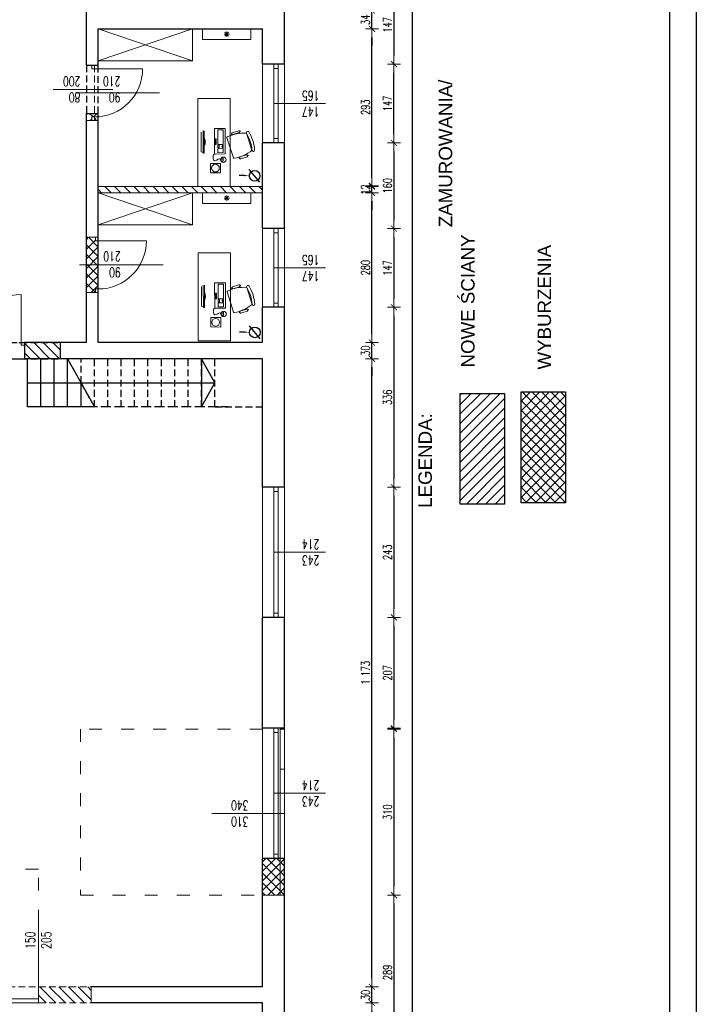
# Model space of a CAD drawing. Header units: millimetres. Extents: x -2948 to 78628, y 64669 to 215420.
# Tile 71 of 256: x 55713 to 56976, y 77909 to 79748. Entities that reach past the tile are written whole.
import ezdxf

# ---------------------------------------------------------------- set-up
doc = ezdxf.new("R2010")
doc.units = ezdxf.units.MM
doc.linetypes.add('ACAD_ISO03W100', pattern=[30, 12, -18])
doc.linetypes.add('HIDDEN', pattern=[9.525, 6.35, -3.175])
for name, color, linetype, lineweight in [('-stolarka', 103, 'Continuous', 13), ('1_OPIS_OKNA', 60, 'Continuous', 13), ('a_meble', 240, 'Continuous', 5), ('meble', 3, 'Continuous', 5), ('NOWE SCIANY', 3, 'Continuous', 13), ('NOWE WYBURZENIA', 1, 'Continuous', 20), ('OPIS', 2, 'Continuous', 13), ('P_WYPOSAZENIE_SANITARNE', 4, 'Continuous', 5), ('POMOC', 1, 'Continuous', 13), ('SCIANY', 7, 'Continuous', 30), ('stolarka opis', 60, 'Continuous', 13), ('WYMIAR', 5, 'Continuous', 13), ('ŚCIANY', 7, 'Continuous', 30)]:
    doc.layers.add(name, color=color, linetype=linetype, lineweight=lineweight)
for name, color, linetype in [('FORMATKA', 7, 'Continuous'), ('OPISY', 4, 'Continuous'), ('pomocnicza', 4, 'Continuous'), ('schody', 7, 'Continuous')]:
    doc.layers.add(name, color=color, linetype=linetype)
doc.styles.add('ARIAL 20', font='arial.ttf')
doc.styles.add('style2', font='romans.shx', dxfattribs={"width": 0.7})
doc.dimstyles.new('100', dxfattribs={"dimscale": 80, "dimtxt": 0.2, "dimasz": 0.2, "dimexe": 1.25, "dimexo": 0.625, "dimgap": 0.05, "dimtad": 1, "dimdec": 0, "dimdsep": 46, "dimlunit": 6, "dimtxsty": 'style2', "dimblk1": 'TICK', "dimblk2": 'TICK', "dimsah": 1, "dimcen": 0.2, "dimse1": 1, "dimse2": 1, "dimclrd": 256, "dimclrt": 2, "dimadec": 0, "dimazin": 0, "dimtfac": 1, "dimtdec": 0, "dimtix": 1, "dimtmove": 1, "dimatfit": 0, "dimldrblk": 'DOTSMALL', "dimfxl": 1, "dimtolj": 1, "dimtzin": 0, "dimarcsym": 0})
pattern_1 = [(225, (17962.765, -27595.734), (8.9802561, -8.9802561), []), (315, (17962.765, -27595.734), (8.9802561, 8.9802561), [])]
pattern_2 = [(135, (17962.765, -27595.734), (-8.9802561, -8.9802561), [])]

# ---------------------------------------------------------------- blocks, each defined once
blk = doc.blocks.new('kom')
at = {"layer": 'a_meble'}
for points in [[(39.1, -14.9, -0.401573), (37.5, -14.2, -0.132972), (30.5, 21.9, -1), (28, 26.2, -0.112252), (61.8, 37, -1), (62.2, 32.1, 0.112252), (30.5, 21.9), (62.2, 32.1, -0.132972), (77.4, -1.4, -0.401573), (76.6, -2.9)], [(71.8, 23.3, 0.414214), (71, 21.7), (74.8, 9.8, 0.414214), (76.4, 9), (77.6, 9.4), (77.8, 8.5, -0.414214), (77.6, 8.1), (77.1, 7.9, -0.414214), (76.7, 8.1), (76.4, 9), (77.6, 9.4, 0.414214), (78.4, 11), (74.6, 22.9, 0.414214), (73, 23.7), (71.8, 23.3), (71.5, 24.2, -0.414214), (71.7, 24.6), (72.3, 24.8, -0.414214), (72.7, 24.6), (73, 23.7)], [(26.6, 8.9), (26.3, 9.8, -0.414214), (26.5, 10.1), (27.1, 10.3, -0.414214), (27.5, 10.1), (27.8, 9.2), (26.6, 8.9, 0.414214), (25.8, 7.3), (29.6, -4.6, 0.414214), (31.1, -5.4), (32.3, -5), (32.6, -5.9, -0.414214), (32.4, -6.3), (31.8, -6.5, -0.414214), (31.4, -6.3), (31.1, -5.4), (32.3, -5, 0.414214), (33.1, -3.5), (29.3, 8.4, 0.414214), (27.8, 9.2)], [(39, -57, -0.234116), (55, -56.9)]]:
    blk.add_lwpolyline(points, format="xyb", dxfattribs=at)
for points in [[(82.6, -68.8), (130, -68.8), (130, -8.8), (-34, -8.8), (-34, -68.8), (82.6, -68.8)], [(76.5, -2.7), (39, -14.7)], [(51.9, -36.4), (50, -36.4), (50, -34.5), (51.9, -34.5)], [(51.9, -34.5), (51.9, -36.4)], [(80.6, -26.5), (78.9, -27.3), (78.1, -29.1), (79.1, -31.4), (80.7, -33.6), (81.9, -37.8), (80.1, -39.5), (77.6, -40.3), (71.9, -40.3), (70, -39), (69.4, -36.6)], [(77.1, -25.5), (77, -21.5), (83, -21.4), (83.1, -25.3)], [(80.1, -26.4), (80, -21.4), (80.4, -26.4)], [(26.2, -57.1), (67.8, -56.9), (67.8, -59.1), (26.2, -59.3)], [(28.6, -62.8), (65.5, -62.6), (66.6, -59.2)]]:
    blk.add_lwpolyline(points, dxfattribs=at)
for points in [[(21.8, -18.1), (69.3, -17.8), (69.4, -37.8), (21.9, -38.1)], [(24.3, -21.8), (51.8, -21.7), (51.9, -31.7), (24.4, -31.8)], [(41.3, -34.5), (43.1, -34.5), (43.2, -36.4), (41.3, -36.4)], [(44.4, -36.4), (44.4, -34.5), (46.3, -34.5), (46.3, -36.4)], [(46.3, -34.5), (48.1, -34.5), (48.2, -36.4), (46.3, -36.4)], [(48.1, -34.5), (50, -34.5), (50, -36.4), (48.2, -36.4)], [(56.2, -22.9), (56.2, -24.2), (55, -24.2), (55, -22.9), (53.1, -22.9), (53.1, -21.7), (58.1, -21.6), (58.1, -22.9)], [(53.1, -31.7), (53.1, -29.2), (58.1, -29.1), (58.1, -31.6)], [(66.8, -21.6), (66.9, -31.6), (59.4, -31.6), (59.3, -21.6)], [(86.9, -45.4), (104.4, -45.4), (104.5, -26.8), (86.9, -26.8)]]:
    blk.add_lwpolyline(points, close=True, dxfattribs=at)
for centre, radius in [((80, -21.4), 5), ((95.7, -36.1), 7.23)]:
    blk.add_circle(centre, radius, dxfattribs=at)
blk = doc.blocks.new('TICK')
at = {"color": 5}
for p, q in [((-1, 0), (1, 0)), ((0, -0.75), (0, 0.75))]:
    blk.add_line(p, q, dxfattribs=at)
at = {"const_width": 0.1}
blk.add_lwpolyline([(-0.35, -0.35), (0.35, 0.35)], dxfattribs=at)
blk = doc.blocks.new('*D789')
at = {"layer": 'Defpoints', "color": 0, "ltscale": 2, "transparency": 16777216}
for p in [(56239.8, 79811.6), (56239.8, 79664.6), (56411.7, 79664.6)]:
    blk.add_point(p, dxfattribs=at)
at = {"layer": 'WYMIAR', "lineweight": -2, "ltscale": 2, "transparency": 16777216}
blk.add_line((56411.7, 79795.6), (56411.7, 79680.6), dxfattribs=at)
at = {"layer": 'WYMIAR', "lineweight": -2, "ltscale": 2, "transparency": 16777216, "xscale": 16, "yscale": 16, "zscale": 16}
for p, rotation in [((56411.7, 79811.6), 90), ((56411.7, 79664.6), 270)]:
    blk.add_blockref('TICK', p, dxfattribs=dict(at, rotation=rotation))
at = {"layer": 'WYMIAR', "color": 2, "ltscale": 2, "transparency": 16777216, "insert": (56399.7, 79738.1), "char_height": 16, "attachment_point": 5, "rotation": 90, "style": 'style2'}
blk.add_mtext('\\A1;147', dxfattribs=at)
blk = doc.blocks.new('_DotSmall')
at = {"layer": 'OPIS', "color": 0, "const_width": 0.5}
blk.add_lwpolyline([(-0.0625, 0, 1), (0.0625, 0, 1)], format="xyb", close=True, dxfattribs=at)
blk = doc.blocks.new('*D790')
at = {"layer": 'Defpoints', "color": 0, "ltscale": 2, "transparency": 16777216}
for p in [(56239.8, 79517.6), (56239.8, 79357.6), (56411.7, 79357.6)]:
    blk.add_point(p, dxfattribs=at)
at = {"layer": 'WYMIAR', "lineweight": -2, "ltscale": 2, "transparency": 16777216}
blk.add_line((56411.7, 79501.6), (56411.7, 79373.6), dxfattribs=at)
at = {"layer": 'WYMIAR', "lineweight": -2, "ltscale": 2, "transparency": 16777216, "xscale": 16, "yscale": 16, "zscale": 16}
for p, rotation in [((56411.7, 79517.6), 90), ((56411.7, 79357.6), 270)]:
    blk.add_blockref('TICK', p, dxfattribs=dict(at, rotation=rotation))
at = {"layer": 'WYMIAR', "color": 2, "ltscale": 2, "transparency": 16777216, "insert": (56399.7, 79437.6), "char_height": 16, "attachment_point": 5, "rotation": 90, "style": 'style2'}
blk.add_mtext('\\A1;160', dxfattribs=at)
blk = doc.blocks.new('*D791')
at = {"layer": 'Defpoints', "color": 0, "ltscale": 2, "transparency": 16777216}
for p in [(56239.8, 79357.6), (56239.8, 79210.6), (56411.7, 79210.6)]:
    blk.add_point(p, dxfattribs=at)
at = {"layer": 'WYMIAR', "lineweight": -2, "ltscale": 2, "transparency": 16777216}
blk.add_line((56411.7, 79341.6), (56411.7, 79226.6), dxfattribs=at)
at = {"layer": 'WYMIAR', "lineweight": -2, "ltscale": 2, "transparency": 16777216, "xscale": 16, "yscale": 16, "zscale": 16}
for p, rotation in [((56411.7, 79357.6), 90), ((56411.7, 79210.6), 270)]:
    blk.add_blockref('TICK', p, dxfattribs=dict(at, rotation=rotation))
at = {"layer": 'WYMIAR', "color": 2, "ltscale": 2, "transparency": 16777216, "insert": (56399.7, 79284.1), "char_height": 16, "attachment_point": 5, "rotation": 90, "style": 'style2'}
blk.add_mtext('\\A1;147', dxfattribs=at)
blk = doc.blocks.new('*D792')
at = {"layer": 'Defpoints', "color": 0, "ltscale": 2, "transparency": 16777216}
for p in [(56239.8, 79210.6), (56239.8, 78874.6), (56411.7, 78874.6)]:
    blk.add_point(p, dxfattribs=at)
at = {"layer": 'WYMIAR', "lineweight": -2, "ltscale": 2, "transparency": 16777216}
blk.add_line((56411.7, 79194.6), (56411.7, 78890.6), dxfattribs=at)
at = {"layer": 'WYMIAR', "lineweight": -2, "ltscale": 2, "transparency": 16777216, "xscale": 16, "yscale": 16, "zscale": 16}
for p, rotation in [((56411.7, 79210.6), 90), ((56411.7, 78874.6), 270)]:
    blk.add_blockref('TICK', p, dxfattribs=dict(at, rotation=rotation))
at = {"layer": 'WYMIAR', "color": 2, "ltscale": 2, "transparency": 16777216, "insert": (56399.7, 79042.6), "char_height": 16, "attachment_point": 5, "rotation": 90, "style": 'style2'}
blk.add_mtext('\\A1;336', dxfattribs=at)
blk = doc.blocks.new('*D793')
at = {"layer": 'Defpoints', "color": 0, "ltscale": 2, "transparency": 16777216}
for p in [(56239.8, 78874.6), (56239.8, 78631.6), (56411.7, 78631.6)]:
    blk.add_point(p, dxfattribs=at)
at = {"layer": 'WYMIAR', "lineweight": -2, "ltscale": 2, "transparency": 16777216}
blk.add_line((56411.7, 78858.6), (56411.7, 78647.6), dxfattribs=at)
at = {"layer": 'WYMIAR', "lineweight": -2, "ltscale": 2, "transparency": 16777216, "xscale": 16, "yscale": 16, "zscale": 16}
for p, rotation in [((56411.7, 78874.6), 90), ((56411.7, 78631.6), 270)]:
    blk.add_blockref('TICK', p, dxfattribs=dict(at, rotation=rotation))
at = {"layer": 'WYMIAR', "color": 2, "ltscale": 2, "transparency": 16777216, "insert": (56399.7, 78753.1), "char_height": 16, "attachment_point": 5, "rotation": 90, "style": 'style2'}
blk.add_mtext('\\A1;243', dxfattribs=at)
blk = doc.blocks.new('*D794')
at = {"layer": 'Defpoints', "color": 0, "ltscale": 2, "transparency": 16777216}
for p in [(56239.8, 78631.6), (56239.8, 78424.6), (56411.7, 78424.6)]:
    blk.add_point(p, dxfattribs=at)
at = {"layer": 'WYMIAR', "lineweight": -2, "ltscale": 2, "transparency": 16777216}
blk.add_line((56411.7, 78615.6), (56411.7, 78440.6), dxfattribs=at)
at = {"layer": 'WYMIAR', "lineweight": -2, "ltscale": 2, "transparency": 16777216, "xscale": 16, "yscale": 16, "zscale": 16}
for p, rotation in [((56411.7, 78631.6), 90), ((56411.7, 78424.6), 270)]:
    blk.add_blockref('TICK', p, dxfattribs=dict(at, rotation=rotation))
at = {"layer": 'WYMIAR', "color": 2, "ltscale": 2, "transparency": 16777216, "insert": (56399.7, 78528.1), "char_height": 16, "attachment_point": 5, "rotation": 90, "style": 'style2'}
blk.add_mtext('\\A1;207', dxfattribs=at)
blk = doc.blocks.new('*D795')
at = {"layer": 'Defpoints', "color": 0, "ltscale": 2, "transparency": 16777216}
for p in [(56239.8, 78423.1), (56241.3, 78113.1), (56411.7, 78113.1)]:
    blk.add_point(p, dxfattribs=at)
at = {"layer": 'WYMIAR', "lineweight": -2, "ltscale": 2, "transparency": 16777216}
blk.add_line((56411.7, 78407.1), (56411.7, 78129.1), dxfattribs=at)
at = {"layer": 'WYMIAR', "lineweight": -2, "ltscale": 2, "transparency": 16777216, "xscale": 16, "yscale": 16, "zscale": 16}
for p, rotation in [((56411.7, 78423.1), 90), ((56411.7, 78113.1), 270)]:
    blk.add_blockref('TICK', p, dxfattribs=dict(at, rotation=rotation))
at = {"layer": 'WYMIAR', "color": 2, "ltscale": 2, "transparency": 16777216, "insert": (56399.7, 78268.1), "char_height": 16, "attachment_point": 5, "rotation": 90, "style": 'style2'}
blk.add_mtext('\\A1;310', dxfattribs=at)
blk = doc.blocks.new('*D796')
at = {"layer": 'Defpoints', "color": 0, "ltscale": 2, "transparency": 16777216}
for p in [(56239.8, 78113.1), (56248.2, 77824.2), (56411.7, 77824.2)]:
    blk.add_point(p, dxfattribs=at)
at = {"layer": 'WYMIAR', "lineweight": -2, "ltscale": 2, "transparency": 16777216}
blk.add_line((56411.7, 78097.1), (56411.7, 77840.2), dxfattribs=at)
at = {"layer": 'WYMIAR', "lineweight": -2, "ltscale": 2, "transparency": 16777216, "xscale": 16, "yscale": 16, "zscale": 16}
for p, rotation in [((56411.7, 78113.1), 90), ((56411.7, 77824.2), 270)]:
    blk.add_blockref('TICK', p, dxfattribs=dict(at, rotation=rotation))
at = {"layer": 'WYMIAR', "color": 2, "ltscale": 2, "transparency": 16777216, "insert": (56399.7, 77968.7), "char_height": 16, "attachment_point": 5, "rotation": 90, "style": 'style2'}
blk.add_mtext('\\A1;289', dxfattribs=at)
blk = doc.blocks.new('*D853')
at = {"layer": 'Defpoints', "color": 0, "ltscale": 2, "transparency": 16777216}
for p in [(56248.2, 79664.6), (56411.7, 79664.6), (56248.2, 79517.6)]:
    blk.add_point(p, dxfattribs=at)
at = {"layer": 'WYMIAR', "lineweight": -2, "ltscale": 2, "transparency": 16777216}
blk.add_line((56411.7, 79533.6), (56411.7, 79648.6), dxfattribs=at)
at = {"layer": 'WYMIAR', "lineweight": -2, "ltscale": 2, "transparency": 16777216, "xscale": 16, "yscale": 16, "zscale": 16}
for p, rotation in [((56411.7, 79664.6), 90), ((56411.7, 79517.6), 270)]:
    blk.add_blockref('TICK', p, dxfattribs=dict(at, rotation=rotation))
at = {"layer": 'WYMIAR', "color": 2, "ltscale": 2, "transparency": 16777216, "insert": (56399.7, 79591.1), "char_height": 16, "attachment_point": 5, "rotation": 90, "style": 'style2'}
blk.add_mtext('\\A1;147', dxfattribs=at)
blk = doc.blocks.new('*D912')
at = {"layer": 'Defpoints', "color": 0, "ltscale": 2, "transparency": 16777216}
for p in [(56234.2, 80362.6), (56234.2, 70695.6), (56445.8, 70695.6)]:
    blk.add_point(p, dxfattribs=at)
at = {"layer": 'WYMIAR', "lineweight": -2, "ltscale": 2, "transparency": 16777216}
blk.add_line((56445.8, 80346.6), (56445.8, 70711.6), dxfattribs=at)
at = {"layer": 'WYMIAR', "lineweight": -2, "ltscale": 2, "transparency": 16777216, "xscale": 16, "yscale": 16, "zscale": 16}
for p, rotation in [((56445.8, 80362.6), 90), ((56445.8, 70695.6), 270)]:
    blk.add_blockref('TICK', p, dxfattribs=dict(at, rotation=rotation))
at = {"layer": 'WYMIAR', "color": 2, "ltscale": 2, "transparency": 16777216, "insert": (56433.8, 75529.1), "char_height": 16, "attachment_point": 5, "rotation": 90, "style": 'style2'}
blk.add_mtext('\\A1;9\xa0667', dxfattribs=at)
blk = doc.blocks.new('*D1156')
at = {"layer": 'Defpoints', "color": 0, "ltscale": 2, "transparency": 16777216}
for p in [(56166.5, 77911.6), (56370.7, 77911.6), (56166.5, 77357.6)]:
    blk.add_point(p, dxfattribs=at)
at = {"layer": 'WYMIAR', "lineweight": -2, "ltscale": 2, "transparency": 16777216}
blk.add_line((56370.7, 77373.6), (56370.7, 77895.6), dxfattribs=at)
at = {"layer": 'WYMIAR', "lineweight": -2, "ltscale": 2, "transparency": 16777216, "xscale": 16, "yscale": 16, "zscale": 16}
for p, rotation in [((56370.7, 77911.6), 90), ((56370.7, 77357.6), 270)]:
    blk.add_blockref('TICK', p, dxfattribs=dict(at, rotation=rotation))
at = {"layer": 'WYMIAR', "color": 2, "ltscale": 2, "transparency": 16777216, "insert": (56358.7, 77634.6), "char_height": 16, "attachment_point": 5, "rotation": 90, "style": 'style2'}
blk.add_mtext('\\A1;554', dxfattribs=at)
blk = doc.blocks.new('*D1157')
at = {"layer": 'Defpoints', "color": 0, "ltscale": 2, "transparency": 16777216}
for p in [(56166.5, 77941.6), (56370.7, 77941.6), (56166.5, 77911.6)]:
    blk.add_point(p, dxfattribs=at)
at = {"layer": 'WYMIAR', "lineweight": -2, "ltscale": 2, "transparency": 16777216}
for p, q in [((56370.7, 77957.6), (56370.7, 77973.6)), ((56370.7, 77911.6), (56370.7, 77941.6)), ((56370.7, 77895.6), (56370.7, 77879.6))]:
    blk.add_line(p, q, dxfattribs=at)
at = {"layer": 'WYMIAR', "lineweight": -2, "ltscale": 2, "transparency": 16777216, "xscale": 16, "yscale": 16, "zscale": 16}
for p, rotation in [((56370.7, 77941.6), 270), ((56370.7, 77911.6), 90)]:
    blk.add_blockref('TICK', p, dxfattribs=dict(at, rotation=rotation))
at = {"layer": 'WYMIAR', "color": 2, "ltscale": 2, "transparency": 16777216, "insert": (56358.7, 77926.6), "char_height": 16, "attachment_point": 5, "rotation": 90, "style": 'style2'}
blk.add_mtext('\\A1;30', dxfattribs=at)
blk = doc.blocks.new('*D1158')
at = {"layer": 'Defpoints', "color": 0, "ltscale": 2, "transparency": 16777216}
for p in [(56166.5, 79114.6), (56370.7, 79114.6), (56166.5, 77941.6)]:
    blk.add_point(p, dxfattribs=at)
at = {"layer": 'WYMIAR', "lineweight": -2, "ltscale": 2, "transparency": 16777216}
blk.add_line((56370.7, 77957.6), (56370.7, 79098.6), dxfattribs=at)
at = {"layer": 'WYMIAR', "lineweight": -2, "ltscale": 2, "transparency": 16777216, "xscale": 16, "yscale": 16, "zscale": 16}
for p, rotation in [((56370.7, 79114.6), 90), ((56370.7, 77941.6), 270)]:
    blk.add_blockref('TICK', p, dxfattribs=dict(at, rotation=rotation))
at = {"layer": 'WYMIAR', "color": 2, "ltscale": 2, "transparency": 16777216, "insert": (56358.7, 78528.1), "char_height": 16, "attachment_point": 5, "rotation": 90, "style": 'style2'}
blk.add_mtext('\\A1;1\xa0173', dxfattribs=at)
blk = doc.blocks.new('*D1159')
at = {"layer": 'Defpoints', "color": 0, "ltscale": 2, "transparency": 16777216}
for p in [(56166.5, 79144.6), (56370.7, 79144.6), (56166.5, 79114.6)]:
    blk.add_point(p, dxfattribs=at)
at = {"layer": 'WYMIAR', "lineweight": -2, "ltscale": 2, "transparency": 16777216}
for p, q in [((56370.7, 79160.6), (56370.7, 79176.6)), ((56370.7, 79114.6), (56370.7, 79144.6)), ((56370.7, 79098.6), (56370.7, 79082.6))]:
    blk.add_line(p, q, dxfattribs=at)
at = {"layer": 'WYMIAR', "lineweight": -2, "ltscale": 2, "transparency": 16777216, "xscale": 16, "yscale": 16, "zscale": 16}
for p, rotation in [((56370.7, 79144.6), 270), ((56370.7, 79114.6), 90)]:
    blk.add_blockref('TICK', p, dxfattribs=dict(at, rotation=rotation))
at = {"layer": 'WYMIAR', "color": 2, "ltscale": 2, "transparency": 16777216, "insert": (56358.7, 79129.6), "char_height": 16, "attachment_point": 5, "rotation": 90, "style": 'style2'}
blk.add_mtext('\\A1;30', dxfattribs=at)
blk = doc.blocks.new('*D1160')
at = {"layer": 'Defpoints', "color": 0, "ltscale": 2, "transparency": 16777216}
for p in [(56166.5, 79424.6), (56370.7, 79424.6), (56166.5, 79144.6)]:
    blk.add_point(p, dxfattribs=at)
at = {"layer": 'WYMIAR', "lineweight": -2, "ltscale": 2, "transparency": 16777216}
blk.add_line((56370.7, 79160.6), (56370.7, 79408.6), dxfattribs=at)
at = {"layer": 'WYMIAR', "lineweight": -2, "ltscale": 2, "transparency": 16777216, "xscale": 16, "yscale": 16, "zscale": 16}
for p, rotation in [((56370.7, 79424.6), 90), ((56370.7, 79144.6), 270)]:
    blk.add_blockref('TICK', p, dxfattribs=dict(at, rotation=rotation))
at = {"layer": 'WYMIAR', "color": 2, "ltscale": 2, "transparency": 16777216, "insert": (56358.7, 79284.6), "char_height": 16, "attachment_point": 5, "rotation": 90, "style": 'style2'}
blk.add_mtext('\\A1;280', dxfattribs=at)
blk = doc.blocks.new('*D1161')
at = {"layer": 'Defpoints', "color": 0, "ltscale": 2, "transparency": 16777216}
for p in [(56166.5, 79764.6), (56370.7, 79764.6), (56166.5, 79730.6)]:
    blk.add_point(p, dxfattribs=at)
at = {"layer": 'WYMIAR', "lineweight": -2, "ltscale": 2, "transparency": 16777216}
for p, q in [((56370.7, 79780.6), (56370.7, 79796.6)), ((56370.7, 79730.6), (56370.7, 79764.6)), ((56370.7, 79714.6), (56370.7, 79698.6))]:
    blk.add_line(p, q, dxfattribs=at)
at = {"layer": 'WYMIAR', "lineweight": -2, "ltscale": 2, "transparency": 16777216, "xscale": 16, "yscale": 16, "zscale": 16}
for p, rotation in [((56370.7, 79764.6), 270), ((56370.7, 79730.6), 90)]:
    blk.add_blockref('TICK', p, dxfattribs=dict(at, rotation=rotation))
at = {"layer": 'WYMIAR', "color": 2, "ltscale": 2, "transparency": 16777216, "insert": (56358.7, 79747.6), "char_height": 16, "attachment_point": 5, "rotation": 90, "style": 'style2'}
blk.add_mtext('\\A1;34', dxfattribs=at)
blk = doc.blocks.new('*D1186')
at = {"layer": 'Defpoints', "color": 0, "ltscale": 2, "transparency": 16777216}
for p in [(56166.5, 79436.2), (56166.5, 79424.6), (56370.7, 79436.2)]:
    blk.add_point(p, dxfattribs=at)
at = {"layer": 'WYMIAR', "lineweight": -2, "ltscale": 2, "transparency": 16777216}
for p, q in [((56370.7, 79452.2), (56370.7, 79468.2)), ((56370.7, 79424.6), (56370.7, 79436.2)), ((56370.7, 79408.6), (56370.7, 79392.6))]:
    blk.add_line(p, q, dxfattribs=at)
at = {"layer": 'WYMIAR', "lineweight": -2, "ltscale": 2, "transparency": 16777216, "xscale": 16, "yscale": 16, "zscale": 16}
for p, rotation in [((56370.7, 79436.2), 270), ((56370.7, 79424.6), 90)]:
    blk.add_blockref('TICK', p, dxfattribs=dict(at, rotation=rotation))
at = {"layer": 'WYMIAR', "color": 2, "ltscale": 2, "transparency": 16777216, "insert": (56358.7, 79430.4), "char_height": 16, "attachment_point": 5, "rotation": 90, "style": 'style2'}
blk.add_mtext('\\A1;12', dxfattribs=at)
blk = doc.blocks.new('*D1187')
at = {"layer": 'Defpoints', "color": 0, "ltscale": 2, "transparency": 16777216}
for p in [(56166.5, 79730.6), (56370.7, 79730.6), (56166.5, 79437.6)]:
    blk.add_point(p, dxfattribs=at)
at = {"layer": 'WYMIAR', "lineweight": -2, "ltscale": 2, "transparency": 16777216}
blk.add_line((56370.7, 79453.6), (56370.7, 79714.6), dxfattribs=at)
at = {"layer": 'WYMIAR', "lineweight": -2, "ltscale": 2, "transparency": 16777216, "xscale": 16, "yscale": 16, "zscale": 16}
for p, rotation in [((56370.7, 79730.6), 90), ((56370.7, 79437.6), 270)]:
    blk.add_blockref('TICK', p, dxfattribs=dict(at, rotation=rotation))
at = {"layer": 'WYMIAR', "color": 2, "ltscale": 2, "transparency": 16777216, "insert": (56358.7, 79584.1), "char_height": 16, "attachment_point": 5, "rotation": 90, "style": 'style2'}
blk.add_mtext('\\A1;293', dxfattribs=at)

msp = doc.modelspace()

# ---------------------------------------------------------------- hatches: boundary and pattern name
at = {"true_color": 0x33a319, "transparency": 33554687}
h = msp.add_hatch(dxfattribs=at)
h.set_pattern_fill('ANSI31', color=84, scale=4, angle=90)
h.set_pattern_definition([(225, (17962.765, -27595.734), (8.9802561, -8.9802561), [])])
h.paths.add_polyline_path([(56535.5, 79049.9), (56535.5, 78843.3), (56618.4, 78843.3), (56618.4, 79049.9)])
at = {"true_color": 0xdb0000, "transparency": 33554687}
h = msp.add_hatch(dxfattribs=at)
h.set_pattern_fill('ANSI37', color=12, scale=4, angle=90)
h.set_pattern_definition(pattern_1)
h.paths.add_polyline_path([(56649, 79052.5), (56649, 78845.8), (56731.9, 78845.8), (56731.9, 79052.5)])
at = {"layer": 'NOWE SCIANY', "ltscale": 2, "true_color": 0x33a319, "transparency": 33554687}
h = msp.add_hatch(dxfattribs=at)
h.set_pattern_fill('ANSI31', color=84, scale=4)
h.set_pattern_definition(pattern_2)
h.paths.add_polyline_path([(55837.5, 80257.5), (55837.5, 80212.6), (55859.5, 80212.6), (55859.5, 80257.5)])
h.paths.add_polyline_path([(55837.5, 80292.6), (55837.5, 80257.5), (55859.5, 80257.5), (55859.5, 80292.6)])
h.paths.add_polyline_path([(55859.5, 79436.2), (55859.5, 79424.6), (56166.5, 79424.6), (56166.5, 79436.2)])
h.paths.add_polyline_path([(56035.5, 79424.8), (56035.9, 79436.2), (56035.5, 79436.2), (56035.5, 79424.5)])
at = {"layer": 'NOWE SCIANY', "ltscale": 2, "true_color": 0xdb0000, "transparency": 33554687}
h = msp.add_hatch(dxfattribs=at)
h.set_pattern_fill('ANSI37', color=12, scale=4)
h.set_pattern_definition([(135, (17962.765, -27595.734), (-8.9802561, -8.9802561), []), (225, (17962.765, -27595.734), (8.9802561, -8.9802561), [])])
h.paths.add_polyline_path([(55847.5, 80148), (55847.5, 80154.5), (55837.5, 80154.5), (55837.5, 80103), (55852.5, 80103), (55852.5, 80148)])
h.paths.add_polyline_path([(55852.5, 80148), (55852.5, 80103), (55859.5, 80103), (55859.5, 80147.8, 0.019467)])
h.paths.add_polyline_path([(55852.5, 80103), (55852.5, 80058), (55859.5, 80058), (55859.5, 80103)])
h.paths.add_polyline_path([(55837.5, 80103), (55837.5, 80051.5), (55847.5, 80051.5), (55847.5, 80058), (55852.5, 80058), (55852.5, 80103)])
h.paths.add_polyline_path([(55837.5, 79820.6), (55837.5, 79807.6), (55847.5, 79807.6), (55847.5, 79814.1), (55852.5, 79814.1), (55852.5, 79820.6)])
h.paths.add_polyline_path([(55852.5, 79820.6), (55852.5, 79814.1, 0.019467), (55859.5, 79814.4), (55859.5, 79820.6)])
h.paths.add_polyline_path([(55852.5, 79814.1), (55852.5, 79807.6), (55859.5, 79807.6), (55859.5, 79814.4, -0.019467)])
h.paths.add_polyline_path([(55837.5, 79572.6), (55837.5, 79559.6), (55847.5, 79559.6), (55847.5, 79566.1), (55852.5, 79566.1), (55852.5, 79572.6)])
h.paths.add_polyline_path([(55852.5, 79572.6), (55852.5, 79566.1, 0.019467), (55859.5, 79566.4), (55859.5, 79572.6)])
h.paths.add_polyline_path([(55852.5, 79566.1), (55852.5, 79559.6), (55859.5, 79559.6), (55859.5, 79566.4, -0.019467)])
h.paths.add_polyline_path([(55837.5, 79289.8), (55837.5, 79238.3), (55854.5, 79238.3), (55854.5, 79244.8), (55859.5, 79244.8), (55859.5, 79289.8)])
h.paths.add_polyline_path([(55837.5, 79341.3), (55837.5, 79289.8), (55859.5, 79289.8), (55859.5, 79334.8), (55854.5, 79334.8), (55854.5, 79341.3)])
h.paths.add_polyline_path([(55530.5, 79320.6), (55530.5, 79314.1), (55525.5, 79314.1), (55525.5, 79269.1), (55547.5, 79269.1), (55547.5, 79320.6)])
h.paths.add_polyline_path([(55535.5, 79579), (55535.5, 79534), (55547.5, 79534), (55547.5, 79585.5), (55540.5, 79585.5), (55540.5, 79579)])
h.paths.add_polyline_path([(55525.5, 79578.4), (55525.5, 79534), (55535.5, 79534), (55535.5, 79579, 0.027842)])
h.paths.add_polyline_path([(55525.5, 79534), (55525.5, 79489), (55535.5, 79489), (55535.5, 79534)])
h.paths.add_polyline_path([(55535.5, 79534), (55535.5, 79489), (55540.5, 79489), (55540.5, 79482.5), (55547.5, 79482.5), (55547.5, 79534)])
h.paths.add_polyline_path([(55530.5, 79936.6), (55530.5, 79930.1), (55525.5, 79930.1), (55525.5, 79923.6), (55547.5, 79923.6), (55547.5, 79936.6)])
at = {"layer": 'NOWE SCIANY', "true_color": 0xdb0000, "transparency": 33554687}
h = msp.add_hatch(dxfattribs=at)
h.set_pattern_fill('ANSI37', color=12, scale=4, angle=90)
h.set_pattern_definition(pattern_1)
h.paths.add_polyline_path([(56166.5, 78181.6), (56166.5, 78113.1), (56199.5, 78113.1), (56199.5, 78181.6)])
h.paths.add_polyline_path([(56199.5, 78181.6), (56199.5, 78108.1), (56207.5, 78108.1), (56207.5, 78181.6)])
at = {"layer": 'NOWE SCIANY', "linetype": 'ACAD_ISO03W100', "ltscale": 2, "true_color": 0x33a319, "transparency": 33554687}
h = msp.add_hatch(dxfattribs=at)
h.set_pattern_fill('ANSI31', color=84, scale=4)
h.set_pattern_definition(pattern_2)
h.paths.add_polyline_path([(55748, 77357.6), (55748, 77327.6), (55846.5, 77327.6), (55846.5, 77357.6)])
h.paths.add_polyline_path([(55748, 77941.6), (55748, 77911.6), (55846.5, 77911.6), (55846.5, 77941.6)])
at = {"layer": 'schody', "linetype": 'HIDDEN', "ltscale": 2, "true_color": 0x33a319, "transparency": 33554687}
h = msp.add_hatch(dxfattribs=at)
h.set_pattern_fill('ANSI31', color=84, scale=4)
h.set_pattern_definition([(135, (24138.385, -24138.12), (-8.9802561, -8.9802561), [])])
h.paths.add_polyline_path([(55722, 79144.6), (55722, 79114.6), (55788.5, 79114.6), (55788.5, 79136.6), (55787.5, 79136.6), (55787.5, 79144.6)])

# ---------------------------------------------------------------- linework, layer by layer
at = {"layer": '-stolarka'}
for p, q in [((56187.5, 79664.6), (56187.5, 79517.6)), ((56195.5, 79664.6), (56195.5, 79517.6)), ((56195.5, 79656.6), (56187.5, 79656.6)), ((56195.5, 79525.6), (56187.5, 79525.6)), ((56187.5, 79357.6), (56187.5, 79210.6)), ((56195.5, 79357.6), (56195.5, 79210.6)), ((56195.5, 79349.6), (56187.5, 79349.6)), ((56195.5, 79218.6), (56187.5, 79218.6)), ((56187.5, 78874.6), (56187.5, 78631.6)), ((56195.5, 78874.6), (56195.5, 78631.6)), ((56195.5, 78866.6), (56187.5, 78866.6)), ((56195.5, 78639.6), (56187.5, 78639.6))]:
    msp.add_line(p, q, dxfattribs=at)
at = {"layer": '-stolarka', "ltscale": 2}
for points in [[(56199.5, 78113.1), (56199.5, 78423.1), (56207.5, 78423.1), (56207.5, 78113.1)], [(56199.5, 78113.1), (56199.5, 78348.1), (56207.5, 78348.1), (56207.5, 78113.1)]]:
    msp.add_lwpolyline(points, close=True, dxfattribs=at)
at = {"layer": '-stolarka', "color": 12, "ltscale": 2, "true_color": 0xdb0000}
for points in [[(56199.5, 78113.1), (56199.5, 78423.1), (56207.5, 78423.1), (56207.5, 78113.1)], [(55748, 77911.6), (55498.6, 77911.6), (55498.6, 77919.6), (55748, 77919.6)]]:
    msp.add_lwpolyline(points, close=True, dxfattribs=at)
for p, q in [((56161.2, 79444), (56141.5, 79468.2)), ((56132.6, 79456.5), (56122.7, 79456.5)), ((56161.7, 79151.7), (56142, 79175.9)), ((56133.1, 79164.2), (56123.2, 79164.2))]:
    msp.add_line(p, q)
for points in [[(56535.5, 78843.3), (56535.5, 79049.9), (56618.4, 79049.9), (56618.4, 78843.3)], [(56649, 78845.8), (56649, 79052.5), (56731.9, 79052.5), (56731.9, 78845.8)]]:
    msp.add_lwpolyline(points, close=True)
for centre in [(56151.6, 79456.1), (56152.1, 79163.8)]:
    msp.add_circle(centre, 10)
for points in [[(56132.6, 79457.8), (56132.6, 79455.2), (56140.5, 79456.5)], [(56133.1, 79165.5), (56133.1, 79162.9), (56141, 79164.2)]]:
    msp.add_solid(points)
at = {"layer": '1_OPIS_OKNA'}
for p, q in [((56283.8, 79591.1), (56187.5, 79591.1)), ((56283.8, 79284.1), (56187.5, 79284.1)), ((56283.8, 78753.1), (56187.5, 78753.1)), ((56283.8, 78303.1), (56187.5, 78303.1))]:
    msp.add_line(p, q, dxfattribs=at)
at = {"layer": 'FORMATKA', "ltscale": 2}
for points in [[(56976.3, 80804.3), (56976.3, 70304.3), (54006.3, 70304.3), (54006.3, 80804.3)], [(54056.3, 70354.3), (54056.3, 80749.3), (56926.3, 80749.3), (56926.3, 70354.3)]]:
    msp.add_lwpolyline(points, close=True, dxfattribs=at)
at = {"layer": 'meble'}
for p, q in [((55859.5, 79730.6), (56035.5, 79670.6)), ((55859.5, 79424.6), (56035.5, 79364.6))]:
    msp.add_line(p, q, dxfattribs=at)
for points in [[(56035.5, 79730.6), (55859.5, 79670.6)], [(56035.5, 79424.6), (55859.5, 79364.6)]]:
    msp.add_lwpolyline(points, dxfattribs=at)
for points in [[(56035.5, 79730.6), (55859.5, 79730.6), (55859.5, 79670.6), (56035.5, 79670.6)], [(56035.5, 79424.6), (55859.5, 79424.6), (55859.5, 79364.6), (56035.5, 79364.6)]]:
    msp.add_lwpolyline(points, close=True, dxfattribs=at)
at = {"layer": 'NOWE SCIANY'}
for p, q in [((55847.5, 79662.6), (55847.5, 79656.1)), ((55852.5, 79656.1), (55847.5, 79656.1)), ((55974.1, 79611.1), (55817.5, 79611.1)), ((55852.5, 79566.1), (55847.5, 79566.1)), ((55847.5, 79566.1), (55847.5, 79559.6)), ((55854.5, 79341.3), (55854.5, 79334.8)), ((55859.5, 79334.8), (55854.5, 79334.8)), ((55981.1, 79289.8), (55824.5, 79289.8)), ((55859.5, 79244.8), (55854.5, 79244.8)), ((55854.5, 79244.8), (55854.5, 79238.3)), ((55715.5, 79144.6), (55715.5, 79139.6)), ((55715.5, 79144.6), (55715.5, 79139.6)), ((55722, 79139.6), (55715.5, 79139.6)), ((55722, 79139.6), (55715.5, 79139.6)), ((55748, 77911.6), (55748, 78068.2))]:
    msp.add_line(p, q, dxfattribs=at)
at = {"layer": 'NOWE SCIANY', "linetype": 'HIDDEN', "ltscale": 2}
for p, q in [((55852.5, 79662.6), (55852.5, 79559.6)), ((55859.5, 79392.8), (55859.5, 79289.8)), ((55596.5, 77941.6), (55846.5, 77941.6)), ((55596.5, 77911.6), (55846.5, 77911.6))]:
    msp.add_line(p, q, dxfattribs=at)
at = {"layer": 'NOWE SCIANY', "color": 12, "ltscale": 2, "true_color": 0xdb0000}
for p, q in [((55852.5, 79656.1), (55942.5, 79656.1)), ((55859.5, 79334.8), (55949.5, 79334.8)), ((55715.5, 79144.6), (55715.5, 79234.6))]:
    msp.add_line(p, q, dxfattribs=at)
at = {"layer": 'NOWE SCIANY', "color": 12, "true_color": 0xdb0000}
msp.add_line((56207.5, 78265.6), (56071.9, 78265.6), dxfattribs=at)
at = {"layer": 'NOWE SCIANY', "ltscale": 2}
msp.add_line((55846.5, 77911.6), (55846.5, 77941.6), dxfattribs=at)
at = {"layer": 'NOWE SCIANY'}
for points in [[(55852.5, 79662.6), (55837.5, 79662.6)], [(55852.5, 79559.6), (55837.5, 79559.6)], [(55859.5, 79341.3), (55837.5, 79341.3)], [(55859.5, 79238.3), (55837.5, 79238.3)], [(55722, 79144.6), (55722, 79114.6)], [(56166.5, 78424.6), (56207.5, 78424.6)], [(56203.5, 78113.1), (56166.5, 78113.1)]]:
    msp.add_lwpolyline(points, dxfattribs=at)
at = {"layer": 'NOWE SCIANY', "lineweight": 5}
for points in [[(55852.5, 79559.6), (55859.5, 79559.6)], [(56166.5, 79424.6), (55859.5, 79424.6), (55859.5, 79436.1), (56166.5, 79436.2)]]:
    msp.add_lwpolyline(points, dxfattribs=at)
at = {"layer": 'NOWE SCIANY', "color": 12, "linetype": 'ACAD_ISO03W100', "ltscale": 2, "true_color": 0xdb0000}
for points in [[(56166.5, 78423.1), (55826.5, 78423.1), (55826.5, 78113.1), (56166.5, 78113.1)], [(55748, 77941.6), (55748, 78161.6), (55498, 78161.6), (55499.2, 77941.6)]]:
    msp.add_lwpolyline(points, dxfattribs=at)
at = {"layer": 'NOWE SCIANY', "color": 12, "ltscale": 2, "true_color": 0xdb0000}
for centre, start, end in [((55852.5, 79656.1), 270, 0), ((55859.5, 79334.8), 270, 0), ((55715.5, 79144.6), 90, 180)]:
    msp.add_arc(centre, 90, start, end, dxfattribs=at)
at = {"layer": 'NOWE WYBURZENIA'}
for p, q in [((55886.7, 79617.6), (55775.6, 79617.6)), ((56166.5, 78181.6), (56166.5, 78424.6)), ((56187.5, 78424.6), (56187.5, 78181.6)), ((56187.5, 78424.6), (56187.5, 78181.6)), ((56195.5, 78416.6), (56187.5, 78416.6)), ((56195.5, 78424.6), (56195.5, 78181.6)), ((56195.5, 78424.6), (56195.5, 78181.6)), ((56207.5, 78424.6), (56207.5, 78181.6)), ((56195.5, 78189.6), (56187.5, 78189.6))]:
    msp.add_line(p, q, dxfattribs=at)
at = {"layer": 'P_WYPOSAZENIE_SANITARNE', "ltscale": 2}
for points in [[(56144.5, 79710.6), (56054.5, 79710.6), (56054.5, 79730.6), (56144.5, 79730.6)], [(56144.5, 79404.6), (56054.5, 79404.6), (56054.5, 79424.6), (56144.5, 79424.6)]]:
    msp.add_lwpolyline(points, close=True, dxfattribs=at)
at = {"layer": 'P_WYPOSAZENIE_SANITARNE', "linetype": 'HIDDEN', "ltscale": 2}
for points in [[(56099.5, 79720.6), (56094.5, 79720.6), (56104.5, 79720.6), (56099.5, 79720.6)], [(56099.5, 79720.6), (56103, 79717.1), (56096, 79724.2)], [(56099.5, 79720.6), (56096, 79717.1), (56103, 79724.2), (56099.5, 79720.6)], [(56099.5, 79720.6), (56099.5, 79715.6), (56099.5, 79725.6)], [(56099.5, 79414.6), (56094.5, 79414.6), (56104.5, 79414.6), (56099.5, 79414.6)], [(56099.5, 79414.6), (56103, 79411.1), (56096, 79418.2)], [(56099.5, 79414.6), (56096, 79411.1), (56103, 79418.2), (56099.5, 79414.6)], [(56099.5, 79414.6), (56099.5, 79409.6), (56099.5, 79419.6)]]:
    msp.add_lwpolyline(points, dxfattribs=at)
at = {"layer": 'POMOC'}
for p, q in [((56166.5, 79517.6), (56166.5, 79664.6)), ((56207.5, 79664.6), (56207.5, 79517.6)), ((56166.5, 79210.6), (56166.5, 79357.6)), ((56207.5, 79357.6), (56207.5, 79210.6)), ((56166.5, 78631.6), (56166.5, 78874.6)), ((56207.5, 78874.6), (56207.5, 78631.6)), ((56166.5, 78181.6), (56166.5, 78424.6)), ((56207.5, 78424.6), (56207.5, 78181.6)), ((55748, 77911.6), (55748, 78068.2))]:
    msp.add_line(p, q, dxfattribs=at)
at = {"layer": 'pomocnicza', "linetype": 'HIDDEN', "ltscale": 2}
for p, q in [((55837.5, 79662.6), (55837.5, 79572.6)), ((55859.5, 79572.6), (55859.5, 79662.6)), ((55559, 79144.6), (55724, 79144.6)), ((55638.5, 79144.6), (55790.5, 79144.6)), ((55638.5, 79144.6), (55790.5, 79144.6)), ((55552.5, 79114.6), (55724, 79114.6)), ((55638.5, 79114.6), (55790.5, 79114.6)), ((55638.5, 79114.6), (55790.5, 79114.6))]:
    msp.add_line(p, q, dxfattribs=at)
at = {"layer": 'schody', "color": 84, "ltscale": 2, "true_color": 0x33a319}
for points in [[(55727.5, 79069.6), (56077.5, 79069.6), (56052.5, 79114.6), (56052.5, 79024.6), (56077.5, 79069.6)], [(55752.5, 79024.6), (55727.5, 79024.6), (55727.5, 79114.6)], [(55777.5, 79024.6), (55752.5, 79024.6), (55752.5, 79114.6)], [(55802.5, 79024.6), (55777.5, 79024.6), (55777.5, 79114.6)], [(55802.5, 79024.6), (55777.5, 79024.6), (55777.5, 79114.6)], [(55827.5, 79024.6), (55802.5, 79024.6), (55802.5, 79114.6)], [(55802.5, 79114.6), (55852.5, 79024.6)], [(55852.5, 79024.6), (55827.5, 79024.6), (55827.5, 79069.6)]]:
    msp.add_lwpolyline(points, dxfattribs=at)
at = {"layer": 'schody', "color": 84, "linetype": 'HIDDEN', "ltscale": 2, "true_color": 0x33a319}
for points in [[(55852.5, 79024.6), (55827.5, 79069.6), (55827.5, 79114.6)], [(55877.5, 79024.6), (55852.5, 79024.6), (55852.5, 79114.6)], [(55902.5, 79024.6), (55877.5, 79024.6), (55877.5, 79114.6)], [(55927.5, 79024.6), (55902.5, 79024.6), (55902.5, 79114.6)], [(55952.5, 79024.6), (55927.5, 79024.6), (55927.5, 79114.6)], [(55977.5, 79024.6), (55952.5, 79024.6), (55952.5, 79114.6)], [(56002.5, 79024.6), (55977.5, 79024.6), (55977.5, 79114.6)], [(56027.5, 79024.6), (56002.5, 79024.6), (56002.5, 79114.6)], [(56052.5, 79024.6), (56027.5, 79024.6), (56027.5, 79114.6)], [(56077.5, 79024.6), (56052.5, 79024.6), (56052.5, 79114.6)], [(56077.5, 79024.6), (56052.5, 79024.6), (56052.5, 79114.6)], [(56102.5, 79024.6), (56077.5, 79024.6), (56077.5, 79114.6)], [(56077.5, 79024.6), (56166.5, 79024.6)]]:
    msp.add_lwpolyline(points, dxfattribs=at)
at = {"layer": 'SCIANY', "ltscale": 2}
msp.add_lwpolyline([(55722, 79144.6), (55722, 79114.6)], dxfattribs=at)
at = {"layer": 'stolarka opis', "color": 12, "true_color": 0xdb0000}
msp.add_line((56207.5, 78265.6), (56071.9, 78265.6), dxfattribs=at)
at = {"layer": 'ŚCIANY', "ltscale": 2}
for p, q in [((55837.5, 79662.6), (55837.5, 79820.6)), ((56207.5, 79664.6), (56207.5, 79811.6)), ((55859.5, 79662.6), (55859.5, 79730.6)), ((55859.5, 79730.6), (56166.5, 79730.6)), ((56166.5, 79664.6), (56166.5, 79730.6)), ((55837.5, 79662.6), (55859.5, 79662.6)), ((56207.5, 79664.6), (56166.5, 79664.6)), ((55837.5, 79144.6), (55837.5, 79572.6)), ((55837.5, 79572.6), (55859.5, 79572.6)), ((55859.5, 79144.6), (55859.5, 79572.6)), ((56166.5, 79357.6), (56166.5, 79517.6)), ((56207.5, 79517.6), (56166.5, 79517.6)), ((56207.5, 79357.6), (56207.5, 79517.6)), ((56207.5, 79357.6), (56166.5, 79357.6)), ((56166.5, 79144.6), (56166.5, 79210.6)), ((56207.5, 79210.6), (56166.5, 79210.6)), ((56207.5, 78874.6), (56207.5, 79210.6)), ((55837.5, 79144.6), (55722, 79144.6)), ((55722, 79144.6), (55722, 79114.6)), ((55837.5, 79144.6), (55788.5, 79144.6)), ((55788.5, 79144.6), (55788.5, 79114.6)), ((55837.5, 79144.6), (55788.5, 79144.6)), ((55788.5, 79144.6), (55788.5, 79114.6)), ((56166.5, 79144.6), (55859.5, 79144.6)), ((56166.5, 79114.6), (55722, 79114.6)), ((56166.5, 79114.6), (55788.5, 79114.6)), ((56166.5, 79114.6), (55788.5, 79114.6)), ((56166.5, 78874.6), (56166.5, 79114.6)), ((56207.5, 78874.6), (56166.5, 78874.6)), ((56166.5, 78424.6), (56166.5, 78631.6)), ((56207.5, 78631.6), (56166.5, 78631.6)), ((56207.5, 78631.6), (56172.5, 78631.6)), ((56207.5, 78424.6), (56207.5, 78631.6)), ((56207.5, 78424.6), (56166.5, 78424.6)), ((56166.5, 77941.6), (56166.5, 78181.6)), ((56207.5, 78181.6), (56166.5, 78181.6)), ((56207.5, 78181.6), (56172.5, 78181.6)), ((56207.5, 77757.6), (56207.5, 78181.6)), ((56166.5, 77941.6), (55846.5, 77941.6)), ((56166.5, 77911.6), (55846.5, 77911.6)), ((56166.5, 77757.6), (56166.5, 77911.6))]:
    msp.add_line(p, q, dxfattribs=at)

# ---------------------------------------------------------------- block references
at = {"layer": 'NOWE SCIANY', "rotation": 270}
for p in [(56114.6, 79566.2), (56115.1, 79278.3)]:
    msp.add_blockref('kom', p, dxfattribs=at)

# ---------------------------------------------------------------- texts
at = {"layer": '1_OPIS_OKNA', "ltscale": 0.2, "char_height": 18, "width": 280.137, "attachment_point": 1, "rotation": 179.9915, "style": 'style2'}
for s, insert in [('147\\P165', (56272.5, 79566.9)), ('147\\P165', (56272.5, 79259.9)), ('243\\P214', (56272.5, 78728.9)), ('243\\P214', (56272.5, 78278.9))]:
    msp.add_mtext(s, dxfattribs=dict(at, insert=insert))
at = {"layer": 'NOWE SCIANY', "linetype": 'Continuous', "ltscale": 0.2, "char_height": 18, "width": 280.137, "attachment_point": 1, "style": 'style2'}
for s, insert, rotation in [('90\\P210', (55901, 79593.5), 179.9915), ('90\\P210', (55901.5, 79266.7), 179.9915), ('150\\P205', (55723.7, 78012.6), 89.9915)]:
    msp.add_mtext(s, dxfattribs=dict(at, insert=insert, rotation=rotation))
at = {"layer": 'NOWE SCIANY', "color": 12, "linetype": 'Continuous', "ltscale": 0.2, "true_color": 0xdb0000, "insert": (56140.1, 78241.4), "char_height": 18, "width": 280.137, "attachment_point": 1, "rotation": 179.9915, "style": 'style2'}
msp.add_mtext('310\\P340', dxfattribs=at)
at = {"layer": 'NOWE WYBURZENIA', "linetype": 'Continuous', "ltscale": 0.2, "insert": (55826.2, 79593.4), "char_height": 18, "width": 280.137, "attachment_point": 1, "rotation": 179.9915, "style": 'style2'}
msp.add_mtext('80\\P200', dxfattribs=at)
at = {"layer": 'OPIS', "linetype": 'Continuous', "ltscale": 0.2, "insert": (55723.7, 78012.6), "char_height": 18, "width": 280.137, "attachment_point": 1, "rotation": 89.9915, "style": 'style2'}
msp.add_mtext('150\\P205', dxfattribs=at)
at = {"layer": 'OPISY', "insert": (56453.8, 79098.2), "char_height": 25, "width": 527.848, "attachment_point": 1, "rotation": 90, "style": 'ARIAL 20'}
msp.add_mtext('\\P                           ZAMUROWANIA/\\PNOWE ŚCIANY                    ', dxfattribs=at)
at = {"layer": 'OPISY', "char_height": 25, "attachment_point": 1, "rotation": 90, "style": 'ARIAL 20'}
for s, insert in [('\\P                           WYBURZENIA                      ', (56638.3, 78832.4)), ('{\\fArial|b0|i0|c238|p34;LEGENDA}:\\P{\\fArial|b0|i0|c238|p34;                            }', (56457.5, 78836.2))]:
    msp.add_mtext(s, dxfattribs=dict(at, insert=insert))

# ---------------------------------------------------------------- dimensions: what is measured, and where the dimension line sits
at = {"layer": 'WYMIAR', "ltscale": 2}
for base, p1, p2, picture, middle in [((56445.8, 70695.6), (56234.2, 80362.6), (56234.2, 70695.6), '*D912', (56433.8, 75529.1)), ((56411.7, 79664.6), (56239.8, 79811.6), (56239.8, 79664.6), '*D789', (56399.7, 79738.1)), ((56370.7, 79764.6), (56166.5, 79730.6), (56166.5, 79764.6), '*D1161', (56358.7, 79747.6)), ((56370.7, 79730.6), (56166.5, 79437.6), (56166.5, 79730.6), '*D1187', (56358.7, 79584.1)), ((56411.7, 79357.6), (56239.8, 79517.6), (56239.8, 79357.6), '*D790', (56399.7, 79437.6)), ((56370.7, 79436.2), (56166.5, 79424.6), (56166.5, 79436.2), '*D1186', (56358.7, 79430.4)), ((56370.7, 79424.6), (56166.5, 79144.6), (56166.5, 79424.6), '*D1160', (56358.7, 79284.6)), ((56411.7, 79210.6), (56239.8, 79357.6), (56239.8, 79210.6), '*D791', (56399.7, 79284.1)), ((56411.7, 78874.6), (56239.8, 79210.6), (56239.8, 78874.6), '*D792', (56399.7, 79042.6)), ((56370.7, 79144.6), (56166.5, 79114.6), (56166.5, 79144.6), '*D1159', (56358.7, 79129.6)), ((56370.7, 79114.6), (56166.5, 77941.6), (56166.5, 79114.6), '*D1158', (56358.7, 78528.1)), ((56411.7, 78631.6), (56239.8, 78874.6), (56239.8, 78631.6), '*D793', (56399.7, 78753.1)), ((56411.7, 78424.6), (56239.8, 78631.6), (56239.8, 78424.6), '*D794', (56399.7, 78528.1)), ((56411.7, 78113.1), (56239.8, 78423.1), (56241.3, 78113.1), '*D795', (56399.7, 78268.1)), ((56411.7, 77824.2), (56239.8, 78113.1), (56248.2, 77824.2), '*D796', (56399.7, 77968.7)), ((56370.7, 77941.6), (56166.5, 77911.6), (56166.5, 77941.6), '*D1157', (56358.7, 77926.6)), ((56370.7, 77911.6), (56166.5, 77357.6), (56166.5, 77911.6), '*D1156', (56358.7, 77634.6))]:
    dim = msp.add_linear_dim(base=base, p1=p1, p2=p2, angle=90, dimstyle='100', dxfattribs=at)
    dim.commit()
    dim.dimension.update_dxf_attribs({"geometry": picture, "text_midpoint": middle})
dim = msp.add_aligned_dim(p1=(56248.2, 79517.6), p2=(56248.2, 79664.6), distance=-163.6, dimstyle='100', dxfattribs=at)
dim.commit()
dim.dimension.update_dxf_attribs({"geometry": '*D853', "text_midpoint": (56399.7, 79591.1)})

doc.saveas('drawing.dxf')
